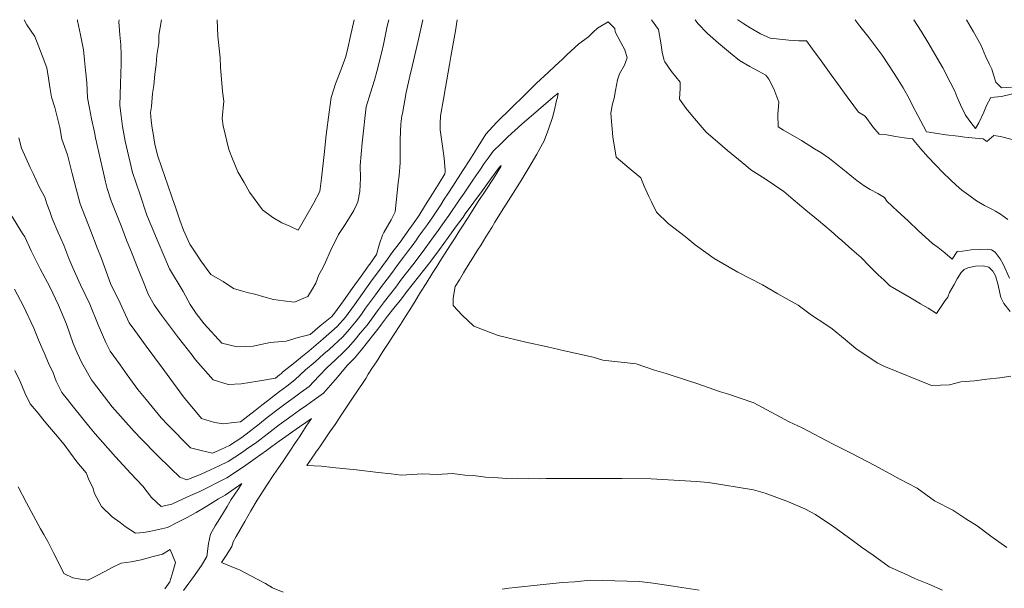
# Model space of a CAD drawing. Header units: inches. Extents: x 11351264 to 11356330, y 6702313 to 6706468.
# Tile 154 of 160: x 11355333 to 11355671, y 6706273 to 6706468. Entities that reach past the tile are written whole.
import ezdxf

# ---------------------------------------------------------------- set-up
doc = ezdxf.new("R2010")
doc.units = ezdxf.units.IN
doc.header["$MEASUREMENT"] = 0
doc.layers.add('Shumate_Contours_clip1', color=7, linetype='Continuous', lineweight=0)

msp = doc.modelspace()

# ---------------------------------------------------------------- linework, layer by layer
at = {"layer": 'Shumate_Contours_clip1'}
for points, elevation in [([(11355673.1, 6706345.97), (11355669.31, 6706345.46), (11355664.88, 6706344.95), (11355660.55, 6706344.36), (11355655.97, 6706343.99), (11355652.08, 6706342.96), (11355645.84, 6706342.73), (11355629.49, 6706349.42), (11355627.5, 6706350.4), (11355625.24, 6706351.91), (11355619.9, 6706355.5), (11355616.28, 6706358.52), (11355611.79, 6706362.15), (11355609.66, 6706363.73), (11355604.77, 6706366.84), (11355602.92, 6706368.28), (11355600.19, 6706370.36), (11355596.1, 6706372.64), (11355593.18, 6706374.16), (11355587.92, 6706377.24), (11355579.54, 6706381.66), (11355571.45, 6706386.34), (11355564.84, 6706390.97), (11355561.47, 6706393.82), (11355555.6, 6706398.3), (11355551.7, 6706402.12), (11355549.94, 6706405.67), (11355548.97, 6706407.51), (11355547.46, 6706411.05), (11355546.27, 6706413.95), (11355542.27, 6706417.26), (11355537.81, 6706421.01), (11355536.74, 6706427.94), (11355536.04, 6706436), (11355536.44, 6706438.82), (11355537.11, 6706441.28), (11355537.56, 6706443.89), (11355538.24, 6706447.5), (11355539.01, 6706449.57), (11355540.67, 6706452.59), (11355541.56, 6706455.06), (11355540.82, 6706457.78), (11355539.44, 6706460.34), (11355537.43, 6706463.99), (11355537.39, 6706465.07), (11355535.13, 6706467.41), (11355531.48, 6706465.25), (11355529.96, 6706463.87), (11355528.38, 6706462.3), (11355524.99, 6706459.84), (11355520.93, 6706456.12), (11355519.3, 6706454.53), (11355516.88, 6706452.3), (11355514.51, 6706449.98), (11355510.53, 6706446.33), (11355506.31, 6706442.2), (11355502.1, 6706438.07), (11355496.88, 6706432.85), (11355493.16, 6706428.94), (11355490.01, 6706423.76), (11355487.67, 6706420.08), (11355485.3, 6706416.4), (11355481.81, 6706411.08), (11355480.14, 6706408.45), (11355478.95, 6706406.63), (11355477.72, 6706404.7), (11355475.28, 6706400.95), (11355473.19, 6706397.99), (11355471.51, 6706395.64), (11355470.27, 6706393.92), (11355469.81, 6706393.29), (11355469.4, 6706392.72), (11355467.93, 6706390.68), (11355466.73, 6706389.01), (11355464.98, 6706386.71), (11355462.84, 6706383.9), (11355461.18, 6706381.67), (11355459.31, 6706379.16), (11355457.45, 6706376.69), (11355455.33, 6706373.87), (11355451.98, 6706369.26), (11355450.3, 6706366.93), (11355448.79, 6706364.84), (11355446.45, 6706362.08), (11355444.19, 6706359.47), (11355439.47, 6706355.16), (11355437.68, 6706353.63), (11355434.7, 6706350.92), (11355431.41, 6706348.13), (11355427.77, 6706344.74), (11355424.95, 6706342.6), (11355422.49, 6706340.71), (11355418.31, 6706337.49), (11355416.37, 6706335.99), (11355414.12, 6706334.24), (11355409.14, 6706330.37), (11355406.7, 6706330.11), (11355403.36, 6706329.68), (11355400.24, 6706330.13), (11355395.78, 6706331.47), (11355389.57, 6706338.94), (11355382.7, 6706348.23), (11355376.8, 6706356.24), (11355372.86, 6706361.62), (11355370.91, 6706364.28), (11355367.85, 6706370.97), (11355364.62, 6706377.7), (11355361.45, 6706386.34), (11355360.03, 6706390), (11355357.83, 6706395.69), (11355354.12, 6706404.99), (11355352.76, 6706410.22), (11355351.45, 6706415.47), (11355349.89, 6706421.82), (11355347.89, 6706427.18), (11355347.16, 6706431.2), (11355346.31, 6706434.83), (11355345.46, 6706438.02), (11355344.39, 6706441.63), (11355343.78, 6706445.05), (11355343.34, 6706448.11), (11355342.7, 6706451.58), (11355341.14, 6706455.81), (11355340.05, 6706458.82), (11355338.6, 6706462.42), (11355335.94, 6706466.4), (11355334.95, 6706468.13)], 1388), ([(11355483.3, 6706468.13), (11355482.72, 6706464.26), (11355481.18, 6706455.48), (11355480.71, 6706452.74), (11355479.31, 6706444.91), (11355478.61, 6706440.94), (11355477.63, 6706435.23), (11355477.57, 6706432.56), (11355477.56, 6706430.38), (11355478.25, 6706425.56), (11355478.93, 6706420.73), (11355479.23, 6706416.46), (11355479.24, 6706415.99), (11355479.16, 6706415.34), (11355477.21, 6706412.16), (11355474.88, 6706408.42), (11355472.54, 6706404.67), (11355470.16, 6706400.93), (11355468.25, 6706398.16), (11355466.19, 6706395.32), (11355464.35, 6706392.74), (11355463.12, 6706391.03), (11355461.34, 6706388.65), (11355459.5, 6706386.11), (11355457.92, 6706383.95), (11355456.34, 6706381.79), (11355454.28, 6706379), (11355450.95, 6706374.36), (11355448.13, 6706370.42), (11355445.1, 6706366.19), (11355442.27, 6706362.98), (11355437.46, 6706358.8), (11355432.63, 6706354.69), (11355430.37, 6706352.86), (11355427.75, 6706350.65), (11355423.54, 6706347.31), (11355423.12, 6706346.94), (11355422.81, 6706346.7), (11355422.53, 6706346.49), (11355421.05, 6706345.34), (11355415.05, 6706344.27), (11355409.35, 6706343.35), (11355404.9, 6706343.08), (11355399.75, 6706344.77), (11355393.73, 6706351.6), (11355392.53, 6706353.21), (11355387.86, 6706359.07), (11355385.82, 6706361.83), (11355382.07, 6706366.88), (11355379.49, 6706370.37), (11355377.57, 6706373.8), (11355375.65, 6706378.75), (11355373.83, 6706383.2), (11355372.02, 6706387.84), (11355370.09, 6706392.6), (11355368.41, 6706396.93), (11355366.37, 6706402.01), (11355364.81, 6706406.01), (11355363.41, 6706410.26), (11355362.89, 6706412.56), (11355362.19, 6706415.6), (11355361.74, 6706417.61), (11355360.6, 6706422.65), (11355359.45, 6706427.7), (11355359.06, 6706429.55), (11355358.08, 6706434.18), (11355357.36, 6706437.79), (11355356.68, 6706441.39), (11355356.47, 6706446.6), (11355355.98, 6706450.85), (11355355.65, 6706454.3), (11355355.34, 6706457.76), (11355354.26, 6706462.99), (11355353.3, 6706467.69), (11355353.21, 6706468.13)], 1390), ([(11355471.55, 6706468.13), (11355470.01, 6706460.92), (11355467.89, 6706452.05), (11355467.18, 6706448.74), (11355465.92, 6706443.21), (11355464.57, 6706436), (11355464.37, 6706435.16), (11355464.03, 6706432.39), (11355463.81, 6706427.13), (11355463.81, 6706423.1), (11355463.8, 6706419.06), (11355463.42, 6706414.76), (11355463.14, 6706412.19), (11355462.76, 6706408.95), (11355462.5, 6706405.55), (11355462.07, 6706402.24), (11355460.69, 6706399.55), (11355458.22, 6706395.2), (11355457.82, 6706394.3), (11355456.69, 6706391.34), (11355455.75, 6706387.69), (11355453.39, 6706384.39), (11355453.23, 6706384.17), (11355450.43, 6706380.26), (11355447.4, 6706376.03), (11355444.38, 6706371.8), (11355441.36, 6706367.57), (11355440.36, 6706366.46), (11355436.41, 6706363.17), (11355432.97, 6706360.3), (11355428.89, 6706359.18), (11355424.79, 6706357.94), (11355419.26, 6706357.52), (11355413.5, 6706356.25), (11355407.95, 6706356.04), (11355402.69, 6706357.3), (11355396.62, 6706363.89), (11355393.9, 6706367.4), (11355391.92, 6706370.56), (11355389.43, 6706375.03), (11355384.8, 6706382.7), (11355380.86, 6706391.85), (11355377, 6706401.1), (11355374.6, 6706408.47), (11355372.15, 6706415.82), (11355370.87, 6706421.13), (11355369.6, 6706426.51), (11355369.13, 6706429), (11355368.63, 6706431.52), (11355368.17, 6706435.23), (11355367.79, 6706438.76), (11355368.05, 6706446.14), (11355368.25, 6706453.02), (11355368.17, 6706456.05), (11355368.15, 6706459.54), (11355367.79, 6706462.9), (11355367.48, 6706467.38), (11355367.54, 6706468.13)], 1392), ([(11355459.88, 6706468.13), (11355459.4, 6706465.91), (11355458.06, 6706459.65), (11355457.51, 6706457.11), (11355455.84, 6706450.42), (11355455.08, 6706447.37), (11355453.61, 6706443.08), (11355452.22, 6706438.3), (11355451.7, 6706434.27), (11355451.37, 6706431.08), (11355450.81, 6706425.98), (11355450.08, 6706418.21), (11355450.18, 6706413.87), (11355450.01, 6706409.29), (11355449.28, 6706405.72), (11355448.93, 6706404.96), (11355447.98, 6706402.79), (11355445.03, 6706397.98), (11355442.7, 6706394.55), (11355439.93, 6706388.91), (11355438.19, 6706385.09), (11355437.27, 6706383.15), (11355435.95, 6706380.65), (11355434.91, 6706377.85), (11355433.39, 6706375.33), (11355432.17, 6706373.28), (11355429.96, 6706372.32), (11355427.6, 6706371.34), (11355423.89, 6706371.81), (11355420.39, 6706372.2), (11355417.07, 6706373.17), (11355413.97, 6706374.03), (11355411.87, 6706374.57), (11355409.41, 6706375.17), (11355406.7, 6706376.06), (11355403.13, 6706378.44), (11355398.95, 6706380.82), (11355395.57, 6706385.5), (11355394.3, 6706387.45), (11355391.7, 6706391.18), (11355389.53, 6706396.06), (11355388.34, 6706399.4), (11355386.81, 6706403.93), (11355385.82, 6706406.71), (11355384.1, 6706411.8), (11355383.31, 6706414.02), (11355380.8, 6706421.32), (11355379.77, 6706425.32), (11355379.29, 6706428.47), (11355378.87, 6706431.01), (11355378.45, 6706433.54), (11355378.33, 6706436.27), (11355378.61, 6706438.34), (11355378.99, 6706442.85), (11355379.37, 6706445.53), (11355379.72, 6706449.42), (11355380.21, 6706452.77), (11355380.49, 6706455.97), (11355381.13, 6706460.04), (11355381.18, 6706461.36), (11355381.17, 6706462.85), (11355382.04, 6706468.13)], 1394), ([(11355448.09, 6706468.13), (11355446.69, 6706462.03), (11355445.92, 6706458.32), (11355445.15, 6706455.55), (11355443.48, 6706450.84), (11355441.61, 6706446.19), (11355440.22, 6706441.41), (11355439.48, 6706436.45), (11355438.52, 6706428.64), (11355437.74, 6706421.96), (11355436.84, 6706413.78), (11355436.28, 6706409.26), (11355434.11, 6706405.09), (11355431.09, 6706399.77), (11355428.88, 6706396.05), (11355426.02, 6706397.37), (11355423.25, 6706398.57), (11355420.15, 6706400.39), (11355416.61, 6706402.95), (11355412.14, 6706409.06), (11355410.4, 6706412.39), (11355408.2, 6706416), (11355406.37, 6706420.46), (11355405.16, 6706423.65), (11355403.18, 6706431.75), (11355402.86, 6706434.27), (11355403.4, 6706440.26), (11355402.96, 6706443.48), (11355402.21, 6706451.88), (11355402.16, 6706455.03), (11355401.39, 6706462.52), (11355401.16, 6706468.13)], 1396), ([(11355672.86, 6706368.15), (11355670.61, 6706370.91), (11355669.62, 6706372.89), (11355668.62, 6706377.63), (11355667.79, 6706380.33), (11355666.84, 6706381.93), (11355665.52, 6706383.34), (11355663.53, 6706383.76), (11355660.97, 6706383.66), (11355658.34, 6706383.06), (11355657.11, 6706382.48), (11355655.98, 6706381.55), (11355654.67, 6706379.28), (11355653.6, 6706377.43), (11355652.08, 6706374.69), (11355651.41, 6706373.08), (11355650.52, 6706371.95), (11355647.63, 6706367.46), (11355644.68, 6706369.32), (11355642.06, 6706370.81), (11355638.9, 6706372.68), (11355631.56, 6706376.98), (11355629.63, 6706378.88), (11355627.65, 6706380.74), (11355624.54, 6706383.84), (11355621.74, 6706386.64), (11355618.63, 6706389.42), (11355615.18, 6706392.5), (11355613.93, 6706393.49), (11355611.49, 6706395.64), (11355607.18, 6706399.27), (11355602.83, 6706402.88), (11355598.52, 6706406.52), (11355595.24, 6706409.21), (11355588.91, 6706413.63), (11355583.96, 6706416.72), (11355582.26, 6706418.16), (11355575.99, 6706423.27), (11355572.53, 6706426.25), (11355568.68, 6706429.58), (11355563.94, 6706435.07), (11355561.85, 6706437.74), (11355559.5, 6706440.89), (11355559.77, 6706444.65), (11355559.74, 6706446.77), (11355558.24, 6706448.56), (11355556.74, 6706450.35), (11355554.46, 6706453.68), (11355554.29, 6706454.12), (11355554.11, 6706454.58), (11355553.61, 6706456.96), (11355553.15, 6706460.22), (11355552.38, 6706464.8), (11355549.99, 6706468.13)], 1390), ([(11355672.6, 6706379.58), (11355670.4, 6706384.36), (11355669.45, 6706386.24), (11355667.73, 6706388.46), (11355666.47, 6706389.26), (11355665.04, 6706389.46), (11355662.62, 6706389.43), (11355659.42, 6706389.31), (11355656.49, 6706388.8), (11355654.72, 6706388.68), (11355652.94, 6706386.1), (11355650.39, 6706388.22), (11355648.15, 6706390.03), (11355646.26, 6706391.42), (11355641.47, 6706395.79), (11355637.86, 6706399.18), (11355634.26, 6706402.57), (11355632.5, 6706404.07), (11355630.58, 6706405.97), (11355629.71, 6706407.19), (11355627.5, 6706408.59), (11355624.84, 6706409.89), (11355622.76, 6706411.24), (11355620.26, 6706413.06), (11355618.58, 6706414.44), (11355616.63, 6706416.04), (11355613.81, 6706418.31), (11355610.92, 6706420.53), (11355607.91, 6706422.61), (11355605.83, 6706423.86), (11355601.28, 6706426.71), (11355595.21, 6706430.27), (11355593.3, 6706431.4), (11355593.24, 6706435.65), (11355593.51, 6706439.84), (11355591.8, 6706444.42), (11355590.14, 6706447.69), (11355589.09, 6706449.1), (11355586.58, 6706450.51), (11355583.58, 6706452.08), (11355580.1, 6706454.14), (11355576.95, 6706456.65), (11355572.87, 6706460.1), (11355569.07, 6706463.38), (11355565.78, 6706466.81), (11355564.9, 6706468.13)], 1392), ([(11355671.98, 6706399.63), (11355669.46, 6706401.47), (11355667.76, 6706402.57), (11355666.57, 6706403.22), (11355664.08, 6706404.51), (11355661.27, 6706406.03), (11355658.62, 6706407.99), (11355656.3, 6706409.72), (11355654.34, 6706411.46), (11355652.25, 6706413.34), (11355649.9, 6706415.63), (11355647.26, 6706418.35), (11355644.76, 6706421.05), (11355642.15, 6706424.01), (11355639.83, 6706426.72), (11355639.43, 6706427.19), (11355639.35, 6706427.29), (11355636.45, 6706427.69), (11355633.55, 6706428.13), (11355630.51, 6706428.63), (11355627.93, 6706428.94), (11355625.81, 6706431.38), (11355623.17, 6706435.12), (11355620.84, 6706436.45), (11355619.25, 6706438.61), (11355616.94, 6706441.74), (11355613.63, 6706446.29), (11355611.47, 6706449.26), (11355607.49, 6706454.81), (11355605.98, 6706456.78), (11355603, 6706460.83), (11355600.38, 6706460.86), (11355596.98, 6706461.11), (11355590.56, 6706461.8), (11355587.29, 6706463.31), (11355583.73, 6706465.28), (11355581.6, 6706466.71), (11355579.54, 6706468.04), (11355579.44, 6706468.13)], 1394), ([(11355673.46, 6706427.11), (11355669.47, 6706428.1), (11355667.23, 6706428.46), (11355664.79, 6706426.39), (11355663.55, 6706427.29), (11355660.79, 6706427.54), (11355657.27, 6706427.92), (11355655.02, 6706428.21), (11355650.81, 6706428.72), (11355647.95, 6706429.12), (11355645.66, 6706429.45), (11355645.04, 6706429.54), (11355644.19, 6706429.67), (11355641.21, 6706435.26), (11355639.53, 6706438.46), (11355638.28, 6706440.84), (11355636.11, 6706444.79), (11355634.45, 6706447.54), (11355633.11, 6706449.67), (11355628.96, 6706455.97), (11355624.5, 6706461.89), (11355621.37, 6706465.93), (11355619.97, 6706467.71), (11355619.66, 6706468.13)], 1396), ([(11355674.69, 6706442.95), (11355669.87, 6706441.86), (11355666.17, 6706441.52), (11355664.74, 6706438.69), (11355663.76, 6706436.46), (11355662.05, 6706432.84), (11355660.96, 6706430.88), (11355659.35, 6706432.92), (11355657.55, 6706435.42), (11355655.84, 6706438.92), (11355654.59, 6706441.8), (11355653.84, 6706443.67), (11355652.32, 6706446.67), (11355649.77, 6706451.63), (11355644.67, 6706460.41), (11355642.34, 6706464.15), (11355639.79, 6706468.13)], 1398), ([(11355673.33, 6706445.04), (11355669.85, 6706444.75), (11355667.93, 6706446.72), (11355667.13, 6706449.24), (11355666.5, 6706451.13), (11355665.62, 6706452.99), (11355664.51, 6706455.43), (11355662.72, 6706459.51), (11355660.23, 6706463.93), (11355657.81, 6706468.13)], 1400), ([(11355671.65, 6706287.29), (11355666.25, 6706291.21), (11355661.49, 6706294.66), (11355657.63, 6706297.11), (11355653.23, 6706300.06), (11355646.92, 6706303.31), (11355640.99, 6706307.59), (11355634.78, 6706310.84), (11355626.72, 6706315.21), (11355618.14, 6706319.68), (11355611.93, 6706322.78), (11355601.54, 6706328.22), (11355597.09, 6706330.34), (11355584.94, 6706336.8), (11355575.93, 6706339.9), (11355573.6, 6706340.63), (11355565.42, 6706343.43), (11355562.27, 6706344.44), (11355554.94, 6706346.94), (11355550.96, 6706348.09), (11355544.67, 6706350.22), (11355533.29, 6706351.51), (11355529.94, 6706352.53), (11355520.14, 6706354.62), (11355514.3, 6706356), (11355506.83, 6706357.59), (11355497.41, 6706359.9), (11355489.11, 6706363.08), (11355485.02, 6706366.87), (11355482, 6706370.17), (11355482.02, 6706372.67), (11355482.65, 6706376.66), (11355484.11, 6706379.03), (11355485.56, 6706381.4), (11355487.15, 6706383.99), (11355488.75, 6706386.58), (11355490.35, 6706389.17), (11355491.52, 6706391.03), (11355493.17, 6706393.7), (11355495.2, 6706396.96), (11355496.27, 6706398.7), (11355499.39, 6706403.71), (11355502.51, 6706408.72), (11355505.26, 6706413.01), (11355508.66, 6706418.75), (11355510.6, 6706422.02), (11355511.99, 6706424.54), (11355513.19, 6706426.61), (11355514.63, 6706430.63), (11355515.96, 6706434.58), (11355516.55, 6706436.82), (11355517.4, 6706440.42), (11355517.71, 6706441.48), (11355517.91, 6706442.92), (11355516.28, 6706441.61), (11355515.29, 6706440.73), (11355511.16, 6706437.28), (11355505.56, 6706432.34), (11355500.74, 6706427.95), (11355498.36, 6706425.59), (11355495.64, 6706423.02), (11355493.98, 6706420.64), (11355492.63, 6706418.86), (11355491.3, 6706416.93), (11355489.72, 6706414.64), (11355488.52, 6706412.81), (11355486.86, 6706410.43), (11355485.69, 6706408.7), (11355483.98, 6706406.25), (11355480.45, 6706400.98), (11355479, 6706398.92), (11355476.85, 6706395.93), (11355475.23, 6706393.7), (11355473.79, 6706391.72), (11355472.29, 6706389.65), (11355470.36, 6706386.97), (11355468.17, 6706384.14), (11355466.48, 6706381.97), (11355464.33, 6706379.2), (11355462.3, 6706376.53), (11355460.14, 6706373.7), (11355458.49, 6706371.56), (11355456.36, 6706368.78), (11355452.47, 6706363.49), (11355450.16, 6706360.68), (11355448.4, 6706358.53), (11355446.17, 6706355.87), (11355444.5, 6706354.34), (11355441.53, 6706351.41), (11355438.78, 6706348.9), (11355435.96, 6706345.96), (11355432.61, 6706342.45), (11355429.86, 6706340.47), (11355427.12, 6706338.45), (11355424.77, 6706336.72), (11355422.45, 6706334.99), (11355418.26, 6706331.79), (11355415.58, 6706329.69), (11355409.55, 6706324.96), (11355405.39, 6706322.2), (11355402.36, 6706320.86), (11355399.46, 6706319.57), (11355395.67, 6706320.49), (11355392.03, 6706321.38), (11355384.25, 6706329.29), (11355381.94, 6706331.73), (11355376.76, 6706337.97), (11355373.92, 6706341.42), (11355370.31, 6706346.39), (11355367.84, 6706349.88), (11355364.5, 6706354.53), (11355363, 6706357.5), (11355360.34, 6706363.52), (11355357.44, 6706370.67), (11355354.31, 6706377.22), (11355351.63, 6706383.09), (11355350.3, 6706386.3), (11355348.57, 6706390.83), (11355346.48, 6706395.45), (11355344.54, 6706399.96), (11355343.76, 6706402.45), (11355342.79, 6706404.99), (11355342.04, 6706407.35), (11355340.15, 6706410.85), (11355338.04, 6706415.47), (11355336.99, 6706417.47), (11355334.11, 6706424.15), (11355333.15, 6706427.63)], 1386), ([(11355649.6, 6706272.62), (11355644.96, 6706274.68), (11355640.44, 6706276.57), (11355636.24, 6706278.49), (11355631.4, 6706280.7), (11355625.85, 6706284.7), (11355621.85, 6706287.42), (11355618.19, 6706290.12), (11355612.45, 6706294.36), (11355606.16, 6706298.6), (11355602.52, 6706300.52), (11355596.91, 6706302.88), (11355588.93, 6706305.94), (11355584.83, 6706307.03), (11355569.46, 6706309.57), (11355565.39, 6706309.87), (11355549.78, 6706310.85), (11355539.91, 6706310.86), (11355531.8, 6706310.96), (11355521.44, 6706310.9), (11355513.89, 6706310.93), (11355511.76, 6706310.84), (11355504.04, 6706310.99), (11355500.32, 6706310.92), (11355495.95, 6706311.3), (11355493.09, 6706311.4), (11355488.85, 6706311.99), (11355485.92, 6706312.08), (11355481.79, 6706312.57), (11355476.48, 6706312.27), (11355471.49, 6706312.52), (11355464.13, 6706312.08), (11355460.79, 6706312.52), (11355456.26, 6706312.92), (11355448.8, 6706313.87), (11355440.61, 6706314.72), (11355436.82, 6706315.17), (11355431.83, 6706315.38), (11355434.79, 6706319.67), (11355435.17, 6706320.24), (11355435.44, 6706320.61), (11355436.74, 6706322.5), (11355439.74, 6706326.85), (11355441.53, 6706329.47), (11355443.87, 6706332.92), (11355446.34, 6706336.69), (11355447.76, 6706338.81), (11355449.2, 6706340.92), (11355451.62, 6706344.48), (11355452.07, 6706345.15), (11355452.91, 6706346.69), (11355454.38, 6706348.93), (11355455.67, 6706350.92), (11355457.89, 6706354.4), (11355459.89, 6706357.51), (11355461.51, 6706359.99), (11355463.9, 6706363.66), (11355465.62, 6706366.4), (11355467.08, 6706368.73), (11355468.96, 6706371.72), (11355470.83, 6706374.71), (11355472.69, 6706377.71), (11355475.04, 6706381.5), (11355476.33, 6706383.58), (11355477.42, 6706385.31), (11355480.01, 6706389.34), (11355481.29, 6706391.32), (11355482.61, 6706393.38), (11355484.08, 6706395.66), (11355485.2, 6706397.41), (11355486.87, 6706399.99), (11355488.02, 6706401.81), (11355490.59, 6706405.78), (11355493.17, 6706409.75), (11355495.74, 6706413.72), (11355498.12, 6706417.4), (11355498.3, 6706417.73), (11355498.43, 6706418.13), (11355497.89, 6706417.64), (11355497.77, 6706417.5), (11355494.93, 6706413.63), (11355491.98, 6706409.61), (11355489.04, 6706405.58), (11355486.1, 6706401.55), (11355485.73, 6706401.01), (11355485.36, 6706400.48), (11355483.16, 6706397.48), (11355480.21, 6706393.45), (11355477.27, 6706389.42), (11355474.33, 6706385.38), (11355473.99, 6706384.93), (11355472.27, 6706382.75), (11355470.12, 6706380.01), (11355467.96, 6706377.27), (11355465.81, 6706374.53), (11355465.31, 6706373.87), (11355463.81, 6706371.96), (11355461.67, 6706369.23), (11355459.53, 6706366.49), (11355457.39, 6706363.74), (11355456.18, 6706362.12), (11355454.79, 6706360.34), (11355452.6, 6706357.6), (11355450.41, 6706354.87), (11355448.21, 6706352.15), (11355445.65, 6706349.62), (11355442.3, 6706345.61), (11355439.94, 6706342.86), (11355437.55, 6706340.11), (11355434.35, 6706337.87), (11355431.82, 6706336.09), (11355429.3, 6706334.28), (11355426.78, 6706332.47), (11355424.72, 6706331.01), (11355422.4, 6706329.32), (11355418.22, 6706326.15), (11355414.72, 6706323.41), (11355411.2, 6706320.95), (11355409.43, 6706319.72), (11355404.9, 6706316.71), (11355401.81, 6706315.26), (11355398.85, 6706313.85), (11355395.68, 6706312.44), (11355390.68, 6706310.43), (11355388.31, 6706311.37), (11355385.28, 6706314.38), (11355380.43, 6706319.01), (11355375.17, 6706324.39), (11355372.68, 6706326.98), (11355365.13, 6706335.5), (11355358.72, 6706343.82), (11355358.06, 6706344.75), (11355354.74, 6706350.58), (11355353.13, 6706353.97), (11355351.8, 6706357.16), (11355349.48, 6706363.76), (11355346.8, 6706370.35), (11355343.79, 6706376.56), (11355340.42, 6706382.75), (11355338.7, 6706386.19), (11355337.34, 6706388.96), (11355335.18, 6706393.76), (11355334.43, 6706394.87), (11355330.41, 6706401.4)], 1384), ([(11355423.75, 6706271.96), (11355420.08, 6706273.47), (11355417.68, 6706274.89), (11355412.67, 6706277.51), (11355408.97, 6706279.48), (11355405.3, 6706280.96), (11355402.62, 6706282.16), (11355404.17, 6706284.51), (11355406.13, 6706287.65), (11355406.61, 6706289.18), (11355407.62, 6706291.07), (11355410.54, 6706296.17), (11355412.64, 6706299.81), (11355414.82, 6706303.54), (11355418.15, 6706308.63), (11355420.58, 6706312.29), (11355422.12, 6706314.59), (11355423.47, 6706316.54), (11355426.27, 6706320.66), (11355427.78, 6706322.92), (11355429.29, 6706325.19), (11355431.89, 6706329.14), (11355432.22, 6706329.61), (11355433.43, 6706331.48), (11355431.48, 6706330.12), (11355429.32, 6706328.62), (11355427, 6706326.99), (11355424.68, 6706325.36), (11355422.36, 6706323.71), (11355419.89, 6706321.85), (11355418.03, 6706320.52), (11355414.18, 6706317.82), (11355410.89, 6706315.53), (11355408.39, 6706313.81), (11355404.4, 6706311.09), (11355401.47, 6706309.64), (11355397.97, 6706307.86), (11355395.14, 6706306.49), (11355391.97, 6706305.12), (11355387.75, 6706303.11), (11355385.55, 6706302.13), (11355381.89, 6706301.28), (11355378.58, 6706304.41), (11355375.59, 6706308.32), (11355371.58, 6706312.58), (11355366.3, 6706318.37), (11355359.29, 6706326.18), (11355357.59, 6706328.28), (11355351.91, 6706335.39), (11355349.86, 6706337.94), (11355347.86, 6706340.43), (11355345.99, 6706344.22), (11355344.89, 6706347.11), (11355343.31, 6706350.48), (11355341.79, 6706353.92), (11355340.12, 6706357.91), (11355338.35, 6706362.43), (11355334.79, 6706369.99), (11355331.73, 6706375.8)], 1382), ([(11355389.58, 6706272.48), (11355391.44, 6706275.02), (11355392.83, 6706276.83), (11355395.79, 6706281.08), (11355397.6, 6706284.16), (11355398.1, 6706288.6), (11355398.82, 6706291.82), (11355400.44, 6706294.66), (11355402, 6706297.26), (11355404.49, 6706301.28), (11355405.95, 6706303.68), (11355408.37, 6706307.33), (11355409.58, 6706309.18), (11355403.87, 6706305.18), (11355401.59, 6706303.97), (11355397.02, 6706301.13), (11355393.94, 6706299.32), (11355390.84, 6706297.58), (11355387.68, 6706295.93), (11355384.05, 6706294.13), (11355377.97, 6706292.79), (11355375.88, 6706292.41), (11355373.11, 6706292.14), (11355369.64, 6706294.41), (11355367.84, 6706295.84), (11355365.15, 6706297.77), (11355361.52, 6706301.3), (11355359.1, 6706305.73), (11355358.57, 6706307.86), (11355357.28, 6706310.27), (11355356.18, 6706312.9), (11355353.05, 6706316.68), (11355348.64, 6706322.54), (11355345.77, 6706326.07), (11355342.98, 6706329.25), (11355341.41, 6706331.3), (11355339.76, 6706333.29), (11355337.07, 6706336.46), (11355335.26, 6706340.27), (11355333.59, 6706344.13), (11355331.8, 6706347.95)], 1380), ([(11355383.19, 6706273.13), (11355384.88, 6706275.48), (11355385.93, 6706278.91), (11355386.88, 6706282.12), (11355384.99, 6706286.53), (11355382.34, 6706285), (11355379.18, 6706284.22), (11355375.12, 6706283.01), (11355371.68, 6706282.4), (11355368.17, 6706281.95), (11355365.36, 6706280.5), (11355362.58, 6706279.02), (11355359.77, 6706277.58), (11355357.06, 6706276.19), (11355356.96, 6706276.15), (11355356.76, 6706276.04), (11355354.28, 6706276.46), (11355351.69, 6706276.89), (11355348.56, 6706278.41), (11355347.31, 6706281.01), (11355345.16, 6706285.21), (11355343.05, 6706289.27), (11355341.73, 6706291.69), (11355340.64, 6706293.7), (11355338.22, 6706298.09), (11355335.84, 6706302.56), (11355332.93, 6706308.09)], 1378), ([(11355566.22, 6706272.7), (11355557.37, 6706274.07), (11355550.48, 6706275.03), (11355545.87, 6706275.65), (11355528.94, 6706276.08), (11355523.63, 6706275.56), (11355519.48, 6706275.23), (11355511.82, 6706274.45), (11355503.27, 6706273.59), (11355501.01, 6706273.29), (11355498.82, 6706273.03)], 1382)]:
    msp.add_lwpolyline(points, dxfattribs=dict(at, elevation=elevation))

doc.saveas('drawing.dxf')
